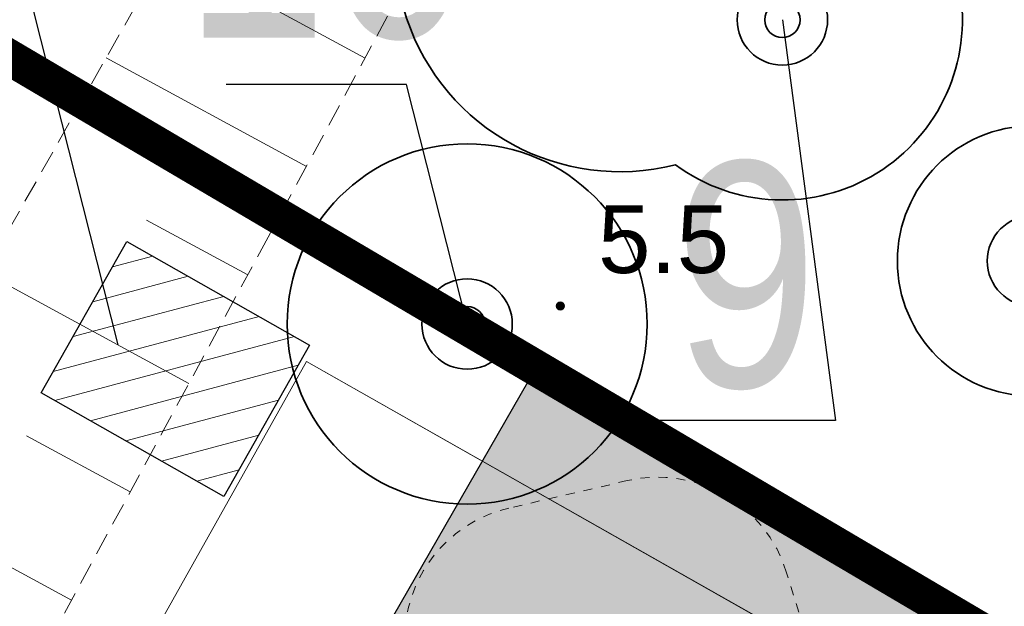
# Model space of a CAD drawing. Extents: x 5477758 to 5478353, y 5918276 to 5918502.
# Tile 121 of 127: x 5477945.04 to 5477955.98, y 5918464.4 to 5918470.91. Entities that reach past the tile are written whole.
import ezdxf
from ezdxf.enums import TextEntityAlignment as Align

# ---------------------------------------------------------------- set-up
doc = ezdxf.new("R2010")
doc.units = 0
doc.header["$LTSCALE"] = 0.25
for name, pattern in [('budynki akt$0$DASHED', [19.05, 12.7, -6.35]), ('DASHED', [19.05, 12.7, -6.35]), ('PRZER2-1', [3, 2, -1])]:
    doc.linetypes.add(name, pattern=pattern)
doc.layers.get('0').update_dxf_attribs({"linetype": 'CONTINUOUS', "lineweight": 13})
for name, color, linetype, lineweight in [('0_NAWIERZCHNIA BEZPIECZNA Z PIASKU PŁUKANEGO', 35, 'CONTINUOUS', 0), ('0_PROJEKTOWANE OGRODZENIE', 7, 'CONTINUOUS', 0), ('0_PROJEKTOWANE ZABAWKI', 7, 'CONTINUOUS', 0), ('A_GRANICA OPRACOWANIA', 7, 'CONTINUOUS', 0), ('GSLINN', 252, 'CONTINUOUS', 18), ('GSSZSN', 252, 'PRZER2-1', 18), ('OT_Rzedna', 252, 'CONTINUOUS', 18), ('pomiar', 252, 'CONTINUOUS', 18), ('wysokosci', 252, 'CONTINUOUS', 18), ('ZZ_drzewo-nanoszone-recznie', 24, 'CONTINUOUS', 35), ('ZZ_grupa', 60, 'CONTINUOUS', 30), ('ZZ_grupa-krzewow-szraf', 60, 'CONTINUOUS', 13), ('ZZ_korona', 94, 'CONTINUOUS', 35), ('ZZ_numer-inwentaryzacyjny', 5, 'CONTINUOUS', 25)]:
    doc.layers.add(name, color=color, linetype=linetype, lineweight=lineweight)
doc.styles.add('GEO-INFO', font='arial.ttf')
doc.styles.add('zielen', font='ARIALN.TTF', dxfattribs={"height": 2.5})

# ---------------------------------------------------------------- blocks, each defined once
blk = doc.blocks.new('OTRN')
at = {"linetype": 'Continuous', "lineweight": 13}
blk.add_hatch(color=0, dxfattribs=at).paths.add_polyline_path([(0, -0.091, 1), (0, 0.091, 1)])
at = {"color": 0, "linetype": 'Continuous', "lineweight": 13}
blk.add_circle((0, 0), 0.0906, dxfattribs=at)
blk = doc.blocks.new('drzewo-odreczne')
at = {"layer": 'ZZ_drzewo-nanoszone-recznie', "linetype": 'Continuous'}
for radius in [0.502, 0.196]:
    blk.add_circle((0, 0), radius, dxfattribs=at)
blk = doc.blocks.new('zw$CEC1')
at = {"linetype": 'DASHED', "ltscale": 0.01}
blk.add_lwpolyline([(1162.1, -935.7, 0.152476), (1247.4, -909.1), (1383, -815.3, 0.059025), (1409.5, -792), (1526.7, -792, 0.414214), (1626.7, -692), (1626.7, -638.3, 0.414214), (1526.7, -538.3), (1409.5, -538.3, 0.094502), (1364.8, -504.2), (1271, -457.3, 0.116569), (1203.9, -441.4), (1041, -441.4, 0.016993), (1030.8, -441.7), (944.9, -447.6, 0.394444), (805, -597.2), (805, -732.6, 0.302922), (897.4, -871.1), (1025.2, -924.2, 0.098884), (1082.8, -935.7)], format="xyb", close=True, dxfattribs=at)

msp = doc.modelspace()

# ---------------------------------------------------------------- hatches: boundary and pattern name
at = {"layer": '0_NAWIERZCHNIA BEZPIECZNA Z PIASKU PŁUKANEGO', "transparency": 33554559}
msp.add_hatch(color=256, dxfattribs=at).paths.add_polyline_path([(5477943.435, 5918450.298), (5477943.299, 5918450.376), (5477942.959, 5918453.455), (5477950.692, 5918466.889), (5477956.869, 5918463.337), (5477947.851, 5918447.759)])
at = {"layer": 'ZZ_grupa-krzewow-szraf'}
h = msp.add_hatch(dxfattribs=at)
h.set_pattern_fill('ANSI31', color=256, scale=0.1, angle=90)
h.set_pattern_definition([(194.933, (5477837.84446, 5918344.9947), (0.08181636, -0.30677734), [])])
h.paths.add_polyline_path([(5477948.266, 5918467.298), (5477947.314, 5918465.618), (5477945.284, 5918466.769), (5477946.236, 5918468.449)])

# ---------------------------------------------------------------- linework, layer by layer
at = {"layer": '0_PROJEKTOWANE OGRODZENIE', "lineweight": 30}
msp.add_lwpolyline([(5477942.959, 5918453.455), (5477950.692, 5918466.889), (5477956.869, 5918463.337), (5477947.851, 5918447.759), (5477943.435, 5918450.298), (5477943.299, 5918450.376), (5477942.959, 5918453.455)], dxfattribs=at)
at = {"layer": 'A_GRANICA OPRACOWANIA', "color": 1, "linetype": 'budynki akt$0$DASHED', "ltscale": 0.1, "const_width": 0.4}
msp.add_lwpolyline([(5477924.666, 5918437.385), (5477923.68, 5918435.693), (5477947.085, 5918422.232), (5477949.411, 5918426.304), (5477947.596, 5918427.361), (5477964.141, 5918455.941), (5477965.541, 5918458.35), (5477956.078, 5918463.925), (5477947.799, 5918468.803), (5477947.799, 5918468.803), (5477943.997, 5918471.043), (5477943.489, 5918470.182), (5477933.716, 5918453.151), (5477933.004, 5918451.909), (5477924.666, 5918437.385)], dxfattribs=at)
at = {"layer": 'GSLINN', "linetype": 'Continuous', "lineweight": 18}
msp.add_lwpolyline([(5477948.233, 5918467.115), (5477962.493, 5918459.043)], dxfattribs=at)
at = {"layer": 'GSSZSN', "linetype": 'PRZER2-1', "lineweight": 18, "ltscale": 0.5}
for points in [[(5477929.356, 5918434.475), (5477926.268, 5918436.181), (5477930.77, 5918443.87), (5477944.733, 5918468.243), (5477950.113, 5918477.734), (5477949.938, 5918479.477), (5477950.546, 5918480.534)], [(5477950.546, 5918480.534), (5477953.061, 5918478.205), (5477947.805, 5918468.497), (5477938.059, 5918450.522), (5477929.356, 5918434.475)]]:
    msp.add_lwpolyline(points, dxfattribs=at)
at = {"layer": 'GSSZSN', "linetype": 'Continuous', "lineweight": 18, "flags": 128}
for points in [[(5477948.882, 5918470.486), (5477947.781, 5918471.082)], [(5477948.23, 5918469.282), (5477946.005, 5918470.487)], [(5477947.578, 5918468.078), (5477946.454, 5918468.687)], [(5477946.925, 5918466.874), (5477944.654, 5918468.105)], [(5477946.272, 5918465.67), (5477945.122, 5918466.293)], [(5477945.619, 5918464.466), (5477943.292, 5918465.728)]]:
    msp.add_lwpolyline(points, dxfattribs=at)
at = {"layer": 'pomiar', "linetype": 'Continuous', "lineweight": 18, "flags": 128}
for points in [[(5477948.233, 5918467.115), (5477943.04, 5918457.871), (5477943.928, 5918457.35)], [(5477948.233, 5918467.115), (5477960.464, 5918460.186), (5477959.32, 5918458.24)]]:
    msp.add_lwpolyline(points, dxfattribs=at)
at = {"layer": 'ZZ_grupa'}
msp.add_lwpolyline([(5477948.266, 5918467.298), (5477947.314, 5918465.618), (5477945.284, 5918466.769), (5477946.236, 5918468.449), (5477948.266, 5918467.298), (5477948.266, 5918467.298)], dxfattribs=at)
at = {"layer": 'ZZ_korona'}
for centre, radius in [((5477956.297, 5918468.233), 1.5), ((5477950.016, 5918467.533), 2)]:
    msp.add_circle(centre, radius, dxfattribs=at)
for centre, radius, start, end in [((5477951.713, 5918471.724, 10.12), 2.5, 27.1718, 284.2947), ((5477953.519, 5918470.91), 2, 233.5358, 77.9307)]:
    msp.add_arc(centre, radius, start, end, dxfattribs=at)
at = {"layer": 'ZZ_numer-inwentaryzacyjny'}
for points in [[(5477946.138, 5918467.301), (5477944.338, 5918474.401), (5477942.334, 5918474.401)], [(5477953.519, 5918470.91), (5477954.11, 5918466.462), (5477952.106, 5918466.462)], [(5477950.016, 5918467.533), (5477949.342, 5918470.192), (5477947.338, 5918470.192)]]:
    msp.add_lwpolyline(points, dxfattribs=at)

# ---------------------------------------------------------------- block references
at = {"layer": '0_PROJEKTOWANE ZABAWKI', "xscale": 0.009981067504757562, "yscale": 0.009981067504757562, "zscale": 0.009981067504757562, "rotation": 283.0720937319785}
msp.add_blockref('zw$CEC1', (5477955.785, 5918474.969), dxfattribs=at)
at = {"layer": 'OT_Rzedna', "color": 7, "linetype": 'Continuous', "xscale": 0.5, "yscale": 0.5, "zscale": 0.5}
msp.add_blockref('OTRN', (5477951.051, 5918467.733), dxfattribs=at)
at = {"layer": 'ZZ_drzewo-nanoszone-recznie', "rotation": 98.49156574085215}
for p in [(5477953.519, 5918470.91), (5477956.297, 5918468.233)]:
    msp.add_blockref('drzewo-odreczne', p, dxfattribs=at)
at = {"layer": 'ZZ_drzewo-nanoszone-recznie', "xscale": -1, "rotation": 21.37443088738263}
msp.add_blockref('drzewo-odreczne', (5477950.016, 5918467.533), dxfattribs=at)

# ---------------------------------------------------------------- texts
at = {"layer": 'wysokosci', "style": 'GEO-INFO'}
msp.add_text('5.5', height=0.75, dxfattribs=at).set_placement((5477951.471, 5918468.849), align=Align.TOP_LEFT)
at = {"layer": 'wysokosci', "color": 7, "style": 'GEO-INFO'}
msp.add_text('5.5', height=0.75, dxfattribs=at).set_placement((5477951.471, 5918468.849), align=Align.TOP_LEFT)
at = {"layer": 'ZZ_numer-inwentaryzacyjny', "linetype": 'Continuous', "char_height": 2.5, "width": 3.31586, "attachment_point": 1, "style": 'zielen'}
for s, insert in [('10', (5477946.871, 5918473.214)), ('9', (5477952.319, 5918469.333))]:
    msp.add_mtext(s, dxfattribs=dict(at, insert=insert))

doc.saveas('drawing.dxf')
